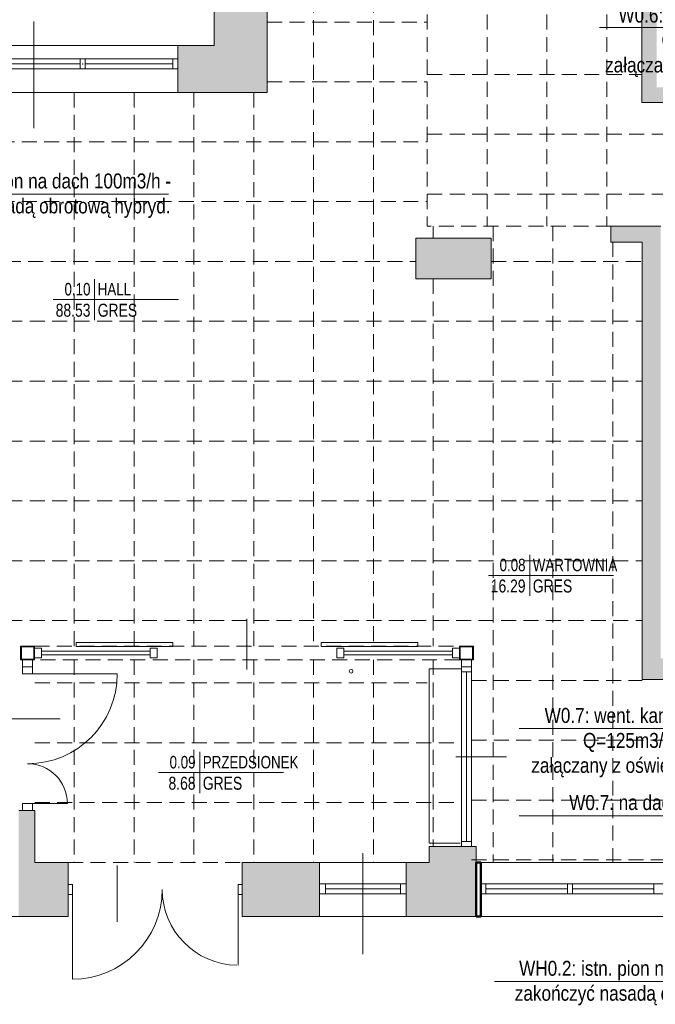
# Model space of a CAD drawing. Header units: millimetres. Extents: x -23540 to 53212, y -37964 to 41185.
# Tile 178 of 203: x 17498 to 18135, y -32232 to -31245. Entities that reach past the tile are written whole.
import ezdxf
from ezdxf.enums import TextEntityAlignment as Align

# ---------------------------------------------------------------- set-up
doc = ezdxf.new("R2010")
doc.units = ezdxf.units.MM
doc.linetypes.add('DASHEDX2', pattern=[1.5, 1, -0.5])
doc.layers.get('0').update_dxf_attribs({"lineweight": 18})
for name, color, linetype, lineweight in [('BA_drz', 7, 'Continuous', 18), ('BA_met', 7, 'Continuous', 18), ('Cienka', 7, 'Continuous', 18), ('mm_went_opis', 7, 'Continuous', 15), ('PG_PRZERYWANE_ŚREDNIE', 1, 'DASHEDX2', 18), ('PG_WIDOKOWE_CIENKIE', 1, 'Continuous', 18), ('PG_WYPOSAŻENIE', 1, 'Continuous', 18), ('PG_ŚCIANY_DZIAŁOWE', 3, 'Continuous', 18), ('Przemek_okna', 7, 'Continuous', 18)]:
    doc.layers.add(name, color=color, linetype=linetype, lineweight=lineweight)
doc.styles.add('ROMANS', font='bikromsw.shx', dxfattribs={"width": 0.8})
doc.styles.get("Standard").update_dxf_attribs({"font": 'arial.ttf'})

# ---------------------------------------------------------------- blocks, each defined once
blk = doc.blocks.new('bikmet')
blk.add_line((0, 1.65), (0, -1.65))
at = {"style": 'ROMANS', "width": 0.8}
blk.add_attdef('NRPOM', text='', height=1, dxfattribs=at).set_placement((-0.333, 0.333), align=Align.RIGHT)
blk.add_attdef('NWAPOM', (0.25, 0.333), '', height=1, dxfattribs=at)
blk.add_attdef('RAREA', text='', height=1.042, dxfattribs=at).set_placement((-0.333, -0.333), align=Align.TOP_RIGHT)
blk.add_attdef('PODLOGA', text='', height=1.042, dxfattribs=at).set_placement((0.25, -0.333), align=Align.TOP_LEFT)

msp = doc.modelspace()

# ---------------------------------------------------------------- hatches: boundary and pattern name
at = {"layer": 'PG_ŚCIANY_DZIAŁOWE', "true_color": 0x939598, "transparency": 33554610}
h = msp.add_hatch(color=252, dxfattribs=at)
h.dxf.hatch_style = 1
h.paths.add_polyline_path([(17913.61, -30145.22), (17918.61, -30145.22), (17918.61, -30150.72), (17913.61, -30150.72)])
h.paths.add_polyline_path([(17906.86, -30049.72), (17930.36, -30049.72), (17930.36, -29716.72), (17970.36, -29716.72), (17970.36, -29702.72), (18010.86, -29702.72), (18010.86, -29645.46), (17957.86, -29645.46), (17957.86, -29516.46), (17906.86, -29516.46)])
h.paths.add_polyline_path([(17930.36, -30150.72), (17918.61, -30150.72), (17918.61, -30145.22), (17913.61, -30145.22), (17913.61, -30150.72), (17906.86, -30150.72), (17906.86, -31104.46), (18101.98, -31104.46), (18101.98, -31144.22), (18121.86, -31144.22), (18121.86, -31327.46), (18406.86, -31327.46), (18406.86, -31312.46), (18136.86, -31312.46), (18136.86, -31104.46), (18524.86, -31104.46), (18524.86, -31327.46), (18563.86, -31327.46), (18563.86, -31330.46), (18693.91, -31330.46), (18732.86, -31330.46), (18769.79, -31300.46), (18575.36, -31300.46), (18575.36, -31079.46), (17930.36, -31079.46), (17930.36, -30518.72), (18111.86, -30518.72), (18111.86, -30497.22), (17930.36, -30497.22), (17930.36, -30314.72), (17945.36, -30314.72), (17945.36, -30272.22), (17930.36, -30272.22)])
h = msp.add_hatch(color=252, dxfattribs=at)
h.dxf.hatch_style = 1
h.paths.add_polyline_path([(17746.36, -31226.96), (17693.36, -31226.96), (17693.36, -31270.46), (17656.86, -31270.46), (17656.86, -31317.46), (17746.36, -31317.46)])
h = msp.add_hatch(color=252, dxfattribs=at)
h.dxf.hatch_style = 1
h.paths.add_polyline_path([(18769.79, -31474.96), (18732.86, -31474.96), (18732.86, -31943.46), (18558.86, -31943.46), (18558.86, -31559.46), (18558.86, -31451.46), (18436.36, -31451.46), (18436.36, -31469.96), (18515.86, -31469.96), (18515.86, -31680.46), (18268.36, -31680.46), (18268.36, -31469.96), (18335.36, -31469.96), (18335.36, -31451.46), (18241.86, -31451.46), (18241.86, -31469.96), (18253.86, -31469.96), (18253.86, -31698.96), (18515.86, -31698.96), (18515.86, -31884.96), (18140.86, -31884.96), (18140.86, -31469.96), (18140.86, -31451.46), (18090.86, -31451.46), (18090.86, -31467.46), (18122.36, -31467.46), (18122.36, -31905.96), (18321.86, -31905.96), (18321.86, -31912.96), (18330.86, -31912.96), (18330.86, -31905.96), (18519.86, -31905.96), (18519.86, -32071.46), (18506.36, -32071.46), (18506.36, -32143.46), (18581.41, -32143.46), (18581.41, -31989.42), (18769.79, -31989.42)])
h.paths.add_polyline_path([(18732.86, -31334.96), (18769.79, -31334.96), (18769.79, -31300.46), (18732.86, -31330.46)])
h = msp.add_hatch(color=252, dxfattribs=at)
h.dxf.hatch_style = 1
h.paths.add_polyline_path([(17895.36, -31463.46), (17895.36, -31466.46), (17895.36, -31504.46), (17970.86, -31504.46), (17970.86, -31463.46)])
h = msp.add_hatch(color=252, dxfattribs=at)
h.dxf.hatch_style = 1
h.paths.add_polyline_path([(17546.86, -32089.46), (17513.36, -32089.46), (17513.36, -32037.46), (17497.36, -32037.46), (17497.36, -32143.46), (17546.86, -32143.46)])
h = msp.add_hatch(color=252, dxfattribs=at)
h.dxf.hatch_style = 1
h.paths.add_polyline_path([(17955.86, -32089.46), (17955.86, -32073.46), (17939.86, -32073.46), (17908.86, -32073.46), (17908.86, -32089.46), (17885.86, -32089.46), (17885.86, -32143.46), (17955.86, -32143.46)])
h = msp.add_hatch(color=252, dxfattribs=at)
h.dxf.hatch_style = 1
h.paths.add_polyline_path([(17798.86, -32089.46), (17721.36, -32089.46), (17721.36, -32143.46), (17798.86, -32143.46)])

# ---------------------------------------------------------------- linework, layer by layer
at = {"color": 251, "true_color": 0x636466}
for p, q in [((17693.36, -31270.46), (17693.36, -31133.13)), ((17746.36, -31317.46), (17746.36, -31133.13)), ((17693.36, -31270.46), (16959.36, -31270.46)), ((17656.86, -31317.46), (17656.86, -31270.46)), ((17656.86, -31283.96), (17367.86, -31283.96)), ((17559.02, -31288.96), (17469.69, -31288.96)), ((17559.02, -31288.96), (17469.69, -31288.96)), ((17559.02, -31283.96), (17559.02, -31293.96)), ((17564.02, -31283.96), (17564.02, -31293.96)), ((17651.86, -31288.96), (17564.02, -31288.96)), ((17651.86, -31293.96), (17651.86, -31283.96)), ((17656.86, -31293.96), (17367.86, -31293.96)), ((17746.36, -31317.46), (17000.36, -31317.46)), ((18090.86, -31451.46), (18140.86, -31451.46)), ((18090.86, -31464.46), (18090.86, -31451.46)), ((18090.86, -31451.46), (18090.86, -31467.46)), ((17895.36, -31504.46), (17895.36, -31463.46)), ((17895.36, -31463.46), (17970.86, -31463.46)), ((17895.36, -31463.46), (17895.36, -31466.46)), ((17970.86, -31504.46), (17970.86, -31463.46)), ((18090.86, -31467.46), (18122.36, -31467.46)), ((18122.36, -31467.46), (18122.36, -31905.96)), ((17895.36, -31504.46), (17970.86, -31504.46)), ((18122.36, -31905.96), (18321.86, -31905.96)), ((17513.36, -32037.46), (17513.36, -32089.46)), ((17955.86, -32073.46), (17908.86, -32073.46)), ((17908.86, -32073.46), (17908.86, -32089.46)), ((17955.86, -32073.46), (17955.86, -32143.46)), ((17546.86, -32089.46), (17513.36, -32089.46)), ((17546.86, -32089.46), (17546.86, -32143.46)), ((17908.86, -32089.46), (17721.36, -32089.46)), ((17721.36, -32089.46), (17721.36, -32143.46)), ((17798.86, -32089.46), (17798.86, -32143.46)), ((17885.86, -32089.46), (17885.86, -32143.46)), ((18321.86, -32089.46), (17955.86, -32089.46)), ((17551.11, -32111.46), (17546.86, -32111.46)), ((17551.11, -32111.46), (17551.11, -32121.46)), ((17551.11, -32116.46), (17551.11, -32206.46)), ((17721.36, -32111.46), (17717.11, -32111.46)), ((17717.11, -32111.46), (17717.11, -32121.46)), ((17717.11, -32116.46), (17717.11, -32192.46)), ((17798.86, -32110.96), (17798.86, -32120.96)), ((17885.86, -32110.96), (17798.86, -32110.96)), ((17804.86, -32110.96), (17804.86, -32120.96)), ((17879.86, -32115.96), (17804.86, -32115.96)), ((17879.86, -32110.96), (17879.86, -32120.96)), ((17885.86, -32110.96), (17885.86, -32120.96)), ((18134.11, -32110.96), (17960.61, -32110.96)), ((17965.61, -32110.96), (17965.61, -32120.96)), ((18047.36, -32115.96), (17965.61, -32115.96)), ((18047.36, -32110.96), (18047.36, -32120.96)), ((18052.36, -32110.96), (18052.36, -32120.96)), ((18134.11, -32115.96), (18052.36, -32115.96)), ((18134.11, -32110.96), (18134.11, -32120.96)), ((18134.11, -32120.96), (18134.11, -32110.96)), ((18134.11, -32110.96), (18153.11, -32110.96)), ((17551.11, -32121.46), (17546.86, -32121.46)), ((17641.27, -32121.46), (17640.97, -32121.46)), ((17721.36, -32121.46), (17717.11, -32121.46)), ((17798.86, -32120.96), (17885.86, -32120.96)), ((18134.11, -32120.96), (17960.61, -32120.96)), ((18153.11, -32120.96), (18134.11, -32120.96)), ((17546.86, -32143.46), (16085.86, -32143.46)), ((18506.36, -32143.46), (17721.36, -32143.46))]:
    msp.add_line(p, q, dxfattribs=at)
at = {"color": 251, "lineweight": 20, "true_color": 0x636466}
for p, q in [((18121.86, -31680.46), (18122.36, -31680.46)), ((17554.72, -31868.93), (17651.72, -31868.93)), ((17554.72, -31872.93), (17554.72, -31868.93)), ((17651.72, -31872.93), (17651.72, -31868.93)), ((17897.49, -31868.93), (17800.49, -31868.93)), ((17800.49, -31872.93), (17800.49, -31868.93)), ((17897.49, -31872.93), (17897.49, -31868.93)), ((17513.11, -31874.46), (17520.11, -31874.46)), ((17513.11, -31874.46), (17520.11, -31874.46)), ((17520.11, -31874.46), (17520.11, -31884.46)), ((17520.11, -31877.46), (17629.11, -31877.46)), ((17520.11, -31881.46), (17629.11, -31881.46)), ((17554.72, -31872.93), (17651.72, -31872.93)), ((17629.11, -31874.46), (17636.11, -31874.46)), ((17629.11, -31874.46), (17629.11, -31884.46)), ((17636.11, -31874.46), (17636.11, -31884.46)), ((17897.49, -31872.93), (17800.49, -31872.93)), ((17816.11, -31874.46), (17823.11, -31874.46)), ((17816.11, -31874.46), (17816.11, -31884.46)), ((17823.11, -31874.46), (17823.11, -31884.46)), ((17823.11, -31877.46), (17932.11, -31877.46)), ((17823.11, -31881.46), (17932.11, -31881.46)), ((17932.11, -31874.46), (17939.11, -31874.46)), ((17932.11, -31874.46), (17932.11, -31884.46)), ((17939.11, -31874.46), (17939.11, -31884.46)), ((17501.11, -31886.46), (17501.11, -31893.46)), ((17501.11, -31886.46), (17511.11, -31886.46)), ((17511.11, -31886.46), (17511.11, -31893.46)), ((17513.11, -31884.46), (17520.11, -31884.46)), ((17629.11, -31884.46), (17636.11, -31884.46)), ((17816.11, -31884.46), (17823.11, -31884.46)), ((17932.11, -31884.46), (17939.11, -31884.46)), ((17941.11, -31886.46), (17941.11, -31893.46)), ((17941.11, -31886.46), (17951.11, -31886.46)), ((17951.11, -31886.46), (17951.11, -31893.46)), ((17501.11, -31893.46), (17501.11, -31900.46)), ((17501.11, -31893.46), (17511.11, -31893.46)), ((17511.11, -31893.46), (17501.11, -31893.46)), ((17511.11, -31900.46), (17501.11, -31900.46)), ((17506.11, -31900.46), (17586.11, -31900.46)), ((17511.11, -31893.46), (17511.11, -31900.46)), ((17941.11, -31893.46), (17951.11, -31893.46)), ((17951.11, -31893.46), (17941.11, -31893.46)), ((17513.36, -32037.46), (17497.36, -32037.46)), ((17511.11, -32030.46), (17501.11, -32030.46)), ((17501.11, -32030.46), (17501.11, -32037.46)), ((17511.11, -32037.46), (17501.11, -32037.46)), ((17506.11, -32030.46), (17546.11, -32030.46)), ((17511.11, -32030.46), (17511.11, -32037.46)), ((17939.86, -32073.46), (17955.86, -32073.46)), ((17842.36, -32181.33), (17842.36, -32080.28))]:
    msp.add_line(p, q, dxfattribs=at)
at = {"color": 251, "true_color": 0x636466, "extrusion": (0, 0, -1)}
for p, q in [((17506.11, -31900.46), (17596.11, -31900.46)), ((17538.7, -31945.46), (17482.21, -31945.46)), ((17596.11, -32149.06), (17596.11, -32092.57)), ((17551.11, -32116.46), (17551.11, -32206.46))]:
    msp.add_line(p, q, dxfattribs=at)
at = {"color": 251, "lineweight": 20, "true_color": 0x636466}
for points in [[(17499.11, -31872.46), (17513.11, -31872.46), (17513.11, -31886.46), (17499.11, -31886.46)], [(17499.91, -31873.26), (17512.31, -31873.26), (17512.31, -31885.66), (17499.91, -31885.66)], [(17939.11, -31872.46), (17953.11, -31872.46), (17953.11, -31886.46), (17939.11, -31886.46)], [(17939.91, -31873.26), (17952.31, -31873.26), (17952.31, -31885.66), (17939.91, -31885.66)]]:
    msp.add_lwpolyline(points, close=True, dxfattribs=at)
at = {"color": 251, "true_color": 0x636466, "extrusion": (0, 0, -1)}
for centre in [(-17506.11, -31900.46), (-17551.11, -32116.46)]:
    msp.add_arc(centre, 90, 180, 270, dxfattribs=at)
at = {"color": 251, "true_color": 0x636466}
msp.add_arc((17717.11, -32116.46), 76, 180, 269.21452, dxfattribs=at)
for p in [(17561.52, -31288.96), (17561.52, -31288.96), (17561.52, -31288.96), (18133.36, -32115.96), (18133.36, -32115.96), (18133.36, -32115.96), (18133.36, -32115.96)]:
    msp.add_point(p, dxfattribs=at)
at = {"layer": 'BA_drz', "color": 251, "true_color": 0x636466}
for p, q in [((17726.11, -31896.12), (17726.11, -31845.19)), ((17941.11, -31893.46), (17941.11, -32073.46)), ((17951.11, -31898.46), (17941.11, -31898.46)), ((17946.11, -31898.46), (17946.11, -32068.46)), ((17951.11, -31893.46), (17951.11, -32073.46)), ((17935.37, -31983.46), (17986.29, -31983.46)), ((17951.11, -32068.46), (17941.11, -32068.46))]:
    msp.add_line(p, q, dxfattribs=at)
at = {"layer": 'BA_met', "color": 251, "true_color": 0x636466}
for p, q in [((17531.93, -31525.17), (17657.46, -31525.17)), ((17968.12, -31801.61), (18093.65, -31801.61)), ((17637.28, -31999.32), (17762.81, -31999.32))]:
    msp.add_line(p, q, dxfattribs=at)
at = {"layer": 'Cienka', "color": 251, "true_color": 0x636466}
msp.add_arc((17506.11, -32030.46), 40, 0, 90, dxfattribs=at)
at = {"layer": 'mm_went_opis'}
for p, q in [((18363.97, -31252.54), (18079.59, -31252.54)), ((17362.11, -31419.4), (17647.4, -31419.4)), ((18267.99, -31955.2), (17998.99, -31955.2)), ((18215.32, -32042.61), (17998.99, -32042.61)), ((18274.31, -32208.67), (17974.3, -32208.67))]:
    msp.add_line(p, q, dxfattribs=at)
at = {"layer": 'PG_PRZERYWANE_ŚREDNIE', "color": 251, "lineweight": 15, "ltscale": 15, "true_color": 0x636466}
for p, q in [((17792.86, -29242.46), (17792.86, -31872.46)), ((17852.86, -29242.46), (17852.86, -31872.46)), ((17906.86, -31104.46), (17906.86, -31451.46)), ((17966.86, -31104.46), (17966.86, -31451.46)), ((18026.86, -31104.46), (18026.86, -31451.46)), ((18086.86, -31104.46), (18086.86, -31451.46)), ((17746.36, -31246.96), (17906.86, -31246.96)), ((17746.36, -31306.96), (17906.86, -31306.96)), ((17906.86, -31299.46), (18121.86, -31299.46)), ((17552.86, -31317.46), (17552.86, -31872.46)), ((17612.86, -31317.46), (17612.86, -31872.46)), ((17672.86, -31317.46), (17672.86, -31872.46)), ((17732.86, -31317.46), (17732.86, -31872.46)), ((16757.86, -31366.96), (17906.86, -31366.96)), ((17906.86, -31359.46), (18732.86, -31359.46)), ((16757.86, -31426.96), (17906.86, -31426.96)), ((17906.86, -31419.46), (18732.86, -31419.46)), ((18090.86, -31451.46), (17906.86, -31451.46)), ((17912.86, -31451.46), (17912.86, -31463.46)), ((17972.86, -31451.46), (17972.86, -32089.46)), ((18032.86, -31451.46), (18032.86, -32089.46)), ((18092.86, -31467.46), (18092.86, -32089.46)), ((17371.86, -31486.96), (17895.36, -31486.96)), ((17970.86, -31486.96), (18122.36, -31486.96)), ((17912.86, -31504.46), (17912.86, -31872.46)), ((16945.86, -31546.96), (18122.36, -31546.96)), ((16945.86, -31606.96), (18122.36, -31606.96)), ((16945.86, -31666.96), (18122.36, -31666.96)), ((16945.86, -31726.96), (18122.36, -31726.96)), ((16945.86, -31786.96), (18122.36, -31786.96)), ((16945.86, -31846.96), (18122.36, -31846.96)), ((17513.11, -31872.46), (17939.11, -31872.46)), ((17939.11, -31886.46), (17513.11, -31886.46)), ((17552.86, -31886.46), (17552.86, -32089.46)), ((17612.86, -31886.46), (17612.86, -32089.46)), ((17672.86, -31886.46), (17672.86, -32089.46)), ((17732.86, -31886.46), (17732.86, -32089.46)), ((17792.86, -31886.46), (17792.86, -32089.46)), ((17852.86, -31886.46), (17852.86, -32089.46)), ((17912.86, -31886.46), (17912.86, -32073.46)), ((17513.36, -31909.46), (17906.86, -31909.46)), ((17951.11, -31906.96), (18122.36, -31906.96)), ((17513.36, -31969.46), (17941.11, -31969.46)), ((17951.11, -31966.96), (18321.36, -31966.96)), ((17513.36, -32029.46), (17941.11, -32029.46)), ((17951.11, -32026.96), (18321.86, -32026.96)), ((17951.11, -32086.96), (18321.86, -32086.96)), ((17546.86, -32089.46), (17721.36, -32089.46))]:
    msp.add_line(p, q, dxfattribs=at)
at = {"layer": 'PG_WIDOKOWE_CIENKIE', "color": 251, "lineweight": 50, "true_color": 0x636466}
for p, q in [((17955.86, -32089.46), (17960.61, -32089.46)), ((17955.86, -32143.46), (17955.86, -32089.46)), ((17960.61, -32089.46), (17960.61, -32143.46)), ((17960.61, -32110.96), (17960.61, -32120.96)), ((17960.61, -32143.46), (17955.86, -32143.46))]:
    msp.add_line(p, q, dxfattribs=at)
at = {"layer": 'PG_WYPOSAŻENIE', "color": 251, "true_color": 0x636466}
msp.add_circle((17830.48, -31897.76), 1.85, dxfattribs=at)
at = {"layer": 'PG_ŚCIANY_DZIAŁOWE', "color": 251, "true_color": 0x636466}
for p, q in [((18121.86, -31144.22), (18121.86, -31327.46)), ((18121.86, -31327.46), (18406.86, -31327.46)), ((17941.11, -31895.46), (17908.86, -31895.46)), ((17908.86, -31895.46), (17908.86, -32070.01)), ((17939.86, -32070.01), (17908.86, -32070.01))]:
    msp.add_line(p, q, dxfattribs=at)
at = {"layer": 'Przemek_okna', "color": 251, "lineweight": 20, "true_color": 0x636466}
msp.add_line((17512.36, -31246.4), (17512.36, -31353.21), dxfattribs=at)

# ---------------------------------------------------------------- block references
at = {"layer": 'BA_met', "color": 251, "true_color": 0x636466, "xscale": 12.5, "yscale": 12.5, "zscale": 12.5}
for p, values in [((17573.35, -31525.17), {'NRPOM': '0.10', 'NWAPOM': 'HALL', 'RAREA': '88.53', 'PODLOGA': 'GRES'}), ((18009.54, -31801.61), {'NRPOM': '0.08', 'NWAPOM': 'WARTOWNIA', 'RAREA': '16.29', 'PODLOGA': 'GRES'}), ((17678.7, -31999.32), {'NRPOM': '0.09', 'NWAPOM': 'PRZEDSIONEK', 'RAREA': '8.68', 'PODLOGA': 'GRES'})]:
    msp.add_blockref('bikmet', p, dxfattribs=at).add_auto_attribs(values)

# ---------------------------------------------------------------- texts
at = {"layer": 'mm_went_opis', "char_height": 15, "attachment_point": 2}
for s, insert, width in [('{\\fArial Narrow|b0|i0|c238|p34;W0.6: went. kanałowy\\PQ=50m3/h\\Pzałączany z oświetleniem}', (18182.11, -31232.47), 195.5), ('{\\fArial Narrow|b0|i0|c238|p34;WH0.4: istn. pion na dach 100m3/h - zakończyć nasadą obrotową hybryd.}', (17510.54, -31398.76), 300.0853), ('{\\fArial Narrow|b0|i0|c238|p34;W0.7: went. kanałowy\\PQ=125m3/h\\Pzałączany z oświetleniem}', (18108.11, -31934.56), 195.5), ('{\\fArial Narrow|b0|i0|c238|p34;W0.7: na dach; }', (18106.93, -32021.87), 195.5), ('{\\fArial Narrow|b0|i0|c238|p34;WH0.2: istn. pion na dach 60m3/h - zakończyć nasadą obrotową hybryd.}', (18133.63, -32188.04), 300.0853)]:
    msp.add_mtext(s, dxfattribs=dict(at, insert=insert, width=width))

doc.saveas('drawing.dxf')
